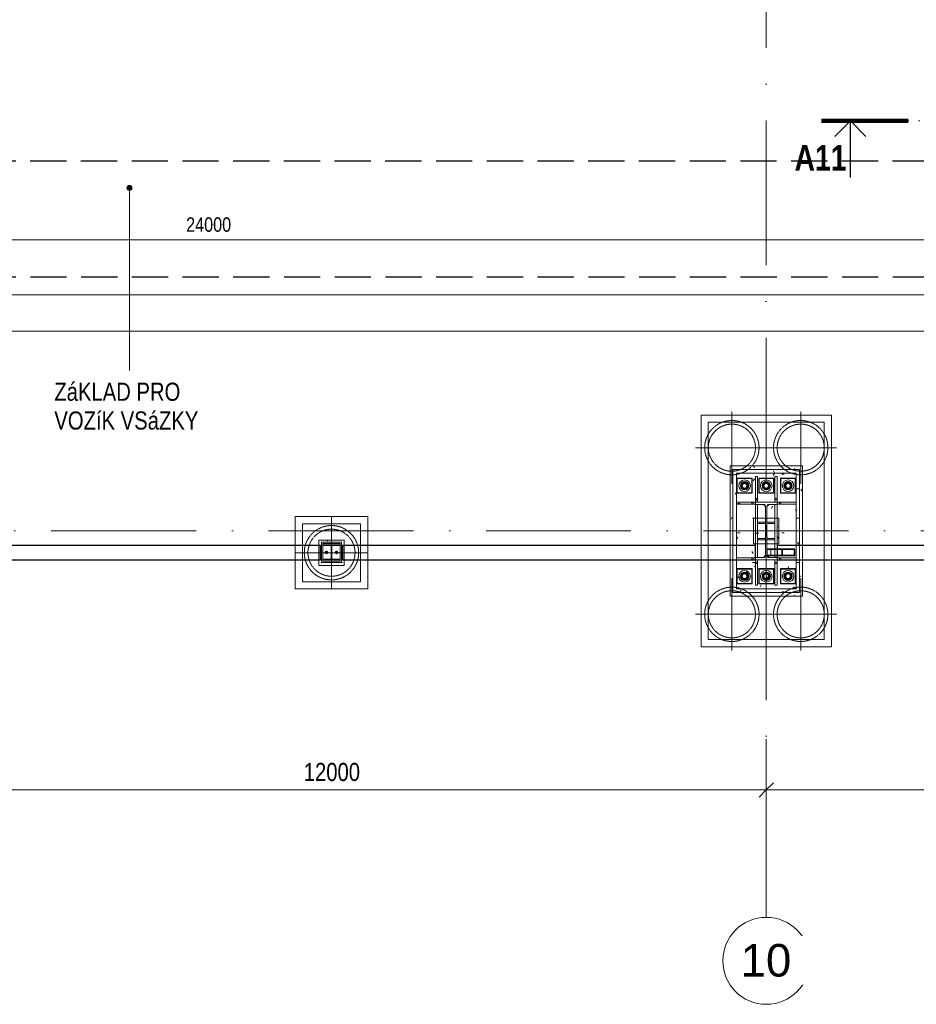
# Model space of a CAD drawing. Header units: millimetres. Extents: x 75701 to 402820, y 135 to 33652.
# Tile 10 of 52: x 115467 to 127840, y 1217 to 14807. Entities that reach past the tile are written whole.
import ezdxf

# ---------------------------------------------------------------- set-up
doc = ezdxf.new("R2010")
doc.units = ezdxf.units.MM
for name, pattern in [('A_CARA_07', [7, 5, -2]), ('A_CARA_15', [7.6, 5, -1.3, 0, -1.3]), ('IMPORT-A_CARA_07', [700, 500, -200]), ('IMPORT-KANVPOVO', [2000, 700, -650, 0, -650]), ('Tečkovaná 1_5mm', [150, 0, -150]), ('Čerchovaná 20mm', [3000, 2000, -500, 0, -500])]:
    doc.linetypes.add(name, pattern=pattern)
for name, color, linetype, lineweight in [('11542_003_OK-HALA_TaO-1_ET_R01_AciS_2025-04-14_sloupy_dwg', 150, 'Continuous', 9), ('_KANAL TRASA 1', 10, 'IMPORT-KANVPOVO', 70), ('CA_KOTY', 3, 'Continuous', 9), ('CA_KOTY-100', 3, 'Continuous', 9), ('CA_NEVHRA', 3, 'A_CARA_07', 9), ('CA_OSY', 5, 'A_CARA_15', 9), ('CA_POHHRA25', 7, 'Continuous', 13), ('CA_REZY', 1, 'Continuous', 25), ('CA_REZYZNACKY', 1, 'Continuous', 9), ('CA_TEXT25', 7, 'Continuous', 9), ('CA_TEXT35', 62, 'Continuous', 9), ('CA_ZAKLADY25', 7, 'Continuous', 13), ('HIDROIDEA_NAHON_ZAKLADY_dwg', 8, 'Continuous', 9), ('Konstrukční přípoje', 7, 'Continuous', 13), ('SS_HALA_TaO-DODAVKA_STAVEBNI', 150, 'Continuous', 9), ('SS_HALA_TaO-PODLITI', 150, 'Continuous', 9), ('SS_HALA_TaO-SLOUP', 150, 'Continuous', 9), ('SS_HALA_TaO-ZTUZENI_SVISLE', 150, 'Continuous', 9)]:
    doc.layers.add(name, color=color, linetype=linetype, lineweight=lineweight)
doc.styles.add('Arial_1', font='arial.ttf', dxfattribs={"height": 450})
doc.styles.add('Arial_2', font='arial.ttf', dxfattribs={"width": 0.8, "height": 200})
doc.styles.add('Arial_3', font='arial.ttf', dxfattribs={"width": 0.8, "height": 250})
doc.styles.add('Arial_B', font='arialbd.ttf', dxfattribs={"width": 0.8, "height": 350})
doc.dimstyles.new('HP_Přímá_-_2_5_mm_Ariel', dxfattribs={"dimscale": 304.8, "dimtxt": 255.06485, "dimasz": 0.656168, "dimexe": 0.328084, "dimexo": 0.0625, "dimgap": 0.164042, "dimtad": 1, "dimdec": 0, "dimzin": 0, "dimdsep": 46, "dimtxsty": 'Arial_3', "dimblk1": 'OBLIQUE', "dimblk2": 'OBLIQUE', "dimsah": 1, "dimcen": 0.09, "dimazin": 0, "dimtfac": 1, "dimtdec": 4, "dimtix": 1, "dimtmove": 0, "dimatfit": 3, "dimfxl": 2.296588, "dimfxlon": 1, "dimtvp": 1, "dimtfill": 1, "dimtolj": 1, "dimtzin": 0, "dimarcsym": 2})
doc.dimstyles.new('HP_Přímá_-_2_mm_Ariel_1-100', dxfattribs={"dimscale": 304.8, "dimtxt": 204.05188, "dimasz": 0.656168, "dimexe": 0.328084, "dimexo": 0.0625, "dimgap": 0.164042, "dimtad": 1, "dimdec": 0, "dimzin": 0, "dimdsep": 46, "dimtxsty": 'Arial_2', "dimblk1": 'OBLIQUE', "dimblk2": 'OBLIQUE', "dimsah": 1, "dimcen": 0.09, "dimazin": 0, "dimtfac": 1, "dimtdec": 4, "dimtix": 1, "dimtmove": 0, "dimatfit": 3, "dimfxl": 0.984252, "dimfxlon": 1, "dimtvp": 1, "dimtolj": 1, "dimtzin": 0, "dimarcsym": 2})
pattern_1 = [(0, (0, 0), (812.8, 203.2), [33.528, -576.072, 33.528, -576.072, -3251.2]), (0, (0, 0), (812.8, 203.2), [-1219.2, 33.528, -1185.672, 33.528, -576.072, -1422.4]), (0, (0, 0), (812.8, 203.2), [-3048, 33.528, -372.872, 33.528, -982.472]), (120, (304.8, 101.6), (-582.37636, 602.30545), [33.528, -576.072, 33.528, -576.072, -3251.2]), (120, (304.8, 101.6), (-582.37636, 602.30545), [-1219.2, 33.528, -1185.672, 33.528, -576.072, -1422.4]), (120, (304.8, 101.6), (-582.37636, 602.30545), [-3048, 33.528, -372.872, 33.528, -982.472]), (240, (406.4, 508), (-230.42364, -805.50545), [33.528, -576.072, 33.528, -576.072, -3251.2]), (240, (406.4, 508), (-230.42364, -805.50545), [-1219.2, 33.528, -1185.672, 33.528, -576.072, -1422.4]), (240, (406.4, 508), (-230.42364, -805.50545), [-3048, 33.528, -372.872, 33.528, -982.472])]

# ---------------------------------------------------------------- blocks, each defined once
blk = doc.blocks.new('pilota 600 mm - D_750_650-2142274-525_600')
at = {"layer": 'CA_NEVHRA'}
for p, q in [((0, 0), (0, 500)), ((0, 0), (-500, 0)), ((0, 0), (0, -250)), ((0, 0), (500, 0)), ((0, -250), (0, -500))]:
    blk.add_line(p, q, dxfattribs=at)
blk = doc.blocks.new('pilota 600 mm - D_750_650-2142275-525_600')
at = {"layer": 'CA_NEVHRA'}
for p, q in [((0, 250), (0, 500)), ((0, 0), (0, 250)), ((0, 0), (-500, 0)), ((0, 0), (500, 0)), ((0, 0), (0, -500))]:
    blk.add_line(p, q, dxfattribs=at)
blk = doc.blocks.new('pilota 600 mm - D_750_650-2142303-525_600')
at = {"layer": 'CA_NEVHRA'}
for p, q in [((0, 175), (0, 500)), ((0, 0), (0, 175)), ((-175, 0), (-500, 0)), ((0, 0), (-175, 0)), ((0, 0), (0, -175)), ((0, 0), (175, 0)), ((175, 0), (500, 0)), ((0, -175), (0, -500))]:
    blk.add_line(p, q, dxfattribs=at)
blk = doc.blocks.new('11542_003_OK-HALA_TaO-1_ET_R01_AciS_2025-04-14_sloupy_dwg-V8-525_600')
at = {"layer": '11542_003_OK-HALA_TaO-1_ET_R01_AciS_2025-04-14_sloupy_dwg'}
for p, q in [((125620, 8150), (125620, 8117)), ((125920, 8150), (125620, 8150)), ((125620, 8117), (125731, 8117)), ((125761, 8087), (125761, 7413)), ((125779, 7413), (125779, 8087)), ((125809, 8117), (125920, 8117)), ((125920, 8117), (125920, 8150)), ((119880, 7560), (119660, 7560)), ((119660, 7560), (119660, 7549)), ((119660, 7549), (119748, 7549)), ((119766, 7531), (119766, 7379)), ((119774, 7379), (119774, 7531)), ((119792, 7549), (119880, 7549)), ((119880, 7549), (119880, 7560)), ((125983, 7495), (125983, 7415)), ((125992, 7415), (125992, 7495)), ((126146, 7505), (126001, 7505)), ((126001, 7500), (126146, 7500)), ((126155, 7495), (126155, 7415)), ((126164, 7415), (126164, 7495)), ((119748, 7361), (119660, 7361)), ((119660, 7361), (119660, 7350)), ((119660, 7350), (119880, 7350)), ((119880, 7361), (119792, 7361)), ((119880, 7350), (119880, 7361)), ((125731, 7383), (125620, 7383)), ((125620, 7383), (125620, 7350)), ((125620, 7350), (125920, 7350)), ((125920, 7383), (125809, 7383)), ((125920, 7350), (125920, 7383)), ((126146, 7410), (126001, 7410)), ((126001, 7405), (126146, 7405))]:
    blk.add_line(p, q, dxfattribs=at)
at = {"layer": '11542_003_OK-HALA_TaO-1_ET_R01_AciS_2025-04-14_sloupy_dwg', "flags": 128}
for points in [[(126001, 7505), (125998, 7505), (125995, 7504), (125992, 7504), (125989, 7503), (125987, 7501), (125985, 7500), (125984, 7498), (125983, 7497), (125983, 7495)], [(125992, 7495), (125992, 7496), (125992, 7497), (125993, 7498), (125994, 7498), (125995, 7499), (125996, 7499), (125998, 7500), (125999, 7500), (126001, 7500)], [(126164, 7495), (126164, 7497), (126163, 7498), (126162, 7500), (126160, 7501), (126158, 7503), (126155, 7504), (126152, 7504), (126149, 7505), (126146, 7505)], [(126146, 7500), (126148, 7500), (126149, 7500), (126151, 7499), (126152, 7499), (126153, 7498), (126154, 7498), (126155, 7497), (126155, 7496), (126155, 7495)], [(125983, 7415), (125983, 7413), (125984, 7412), (125985, 7410), (125987, 7409), (125989, 7407), (125992, 7406), (125995, 7406), (125998, 7405), (126001, 7405)], [(126001, 7410), (125999, 7410), (125998, 7410), (125996, 7411), (125995, 7411), (125994, 7412), (125993, 7413), (125992, 7413), (125992, 7414), (125992, 7415)], [(126155, 7415), (126155, 7414), (126155, 7413), (126154, 7413), (126153, 7412), (126152, 7411), (126151, 7411), (126149, 7410), (126148, 7410), (126146, 7410)], [(126146, 7405), (126149, 7405), (126152, 7406), (126155, 7406), (126158, 7407), (126160, 7409), (126162, 7410), (126163, 7412), (126164, 7413), (126164, 7415)]]:
    blk.add_lwpolyline(points, dxfattribs=at)
at = {"layer": '11542_003_OK-HALA_TaO-1_ET_R01_AciS_2025-04-14_sloupy_dwg'}
for centre, radius, start, end in [((125731, 8087), 30, 0, 90), ((125809, 8087), 30, 90, 180), ((119748, 7531), 18, 0, 90), ((119792, 7531), 18, 90, 180), ((119748, 7379), 18, 270, 0), ((119792, 7379), 18, 180, 270), ((125731, 7413), 30, 270, 0), ((125809, 7413), 30, 180, 270)]:
    blk.add_arc(centre, radius, start, end, dxfattribs=at)
at = {"layer": 'SS_HALA_TaO-DODAVKA_STAVEBNI'}
for p, q in [((125470, 8427), (125425, 8401)), ((125425, 8401), (125470, 8427)), ((125515, 8401), (125470, 8427)), ((125470, 8427), (125515, 8401)), ((125770, 8427), (125725, 8401)), ((125725, 8401), (125770, 8427)), ((125815, 8401), (125770, 8427)), ((125770, 8427), (125815, 8401)), ((126070, 8427), (126025, 8401)), ((126025, 8401), (126070, 8427)), ((126115, 8401), (126070, 8427)), ((126070, 8427), (126115, 8401)), ((125425, 8401), (125425, 8349)), ((125425, 8349), (125425, 8401)), ((125425, 8349), (125470, 8323)), ((125470, 8323), (125425, 8349)), ((125470, 8323), (125515, 8349)), ((125515, 8349), (125470, 8323)), ((125515, 8349), (125515, 8401)), ((125515, 8401), (125515, 8349)), ((125725, 8401), (125725, 8349)), ((125725, 8349), (125725, 8401)), ((125725, 8349), (125770, 8323)), ((125770, 8323), (125725, 8349)), ((125770, 8323), (125815, 8349)), ((125815, 8349), (125770, 8323)), ((125815, 8349), (125815, 8401)), ((125815, 8401), (125815, 8349)), ((126025, 8401), (126025, 8349)), ((126025, 8349), (126025, 8401)), ((126025, 8349), (126070, 8323)), ((126070, 8323), (126025, 8349)), ((126070, 8323), (126115, 8349)), ((126115, 8349), (126070, 8323)), ((126115, 8349), (126115, 8401)), ((126115, 8401), (126115, 8349)), ((125470, 7177), (125425, 7151)), ((125425, 7151), (125470, 7177)), ((125425, 7151), (125425, 7099)), ((125425, 7099), (125425, 7151)), ((125425, 7099), (125470, 7073)), ((125470, 7073), (125425, 7099)), ((125515, 7151), (125470, 7177)), ((125470, 7177), (125515, 7151)), ((125470, 7073), (125515, 7099)), ((125515, 7099), (125470, 7073)), ((125515, 7099), (125515, 7151)), ((125515, 7151), (125515, 7099)), ((125770, 7177), (125725, 7151)), ((125725, 7151), (125770, 7177)), ((125725, 7151), (125725, 7099)), ((125725, 7099), (125725, 7151)), ((125725, 7099), (125770, 7073)), ((125770, 7073), (125725, 7099)), ((125815, 7151), (125770, 7177)), ((125770, 7177), (125815, 7151)), ((125770, 7073), (125815, 7099)), ((125815, 7099), (125770, 7073)), ((125815, 7099), (125815, 7151)), ((125815, 7151), (125815, 7099)), ((126070, 7177), (126025, 7151)), ((126025, 7151), (126070, 7177)), ((126025, 7151), (126025, 7099)), ((126025, 7099), (126025, 7151)), ((126025, 7099), (126070, 7073)), ((126070, 7073), (126025, 7099)), ((126115, 7151), (126070, 7177)), ((126070, 7177), (126115, 7151)), ((126070, 7073), (126115, 7099)), ((126115, 7099), (126070, 7073)), ((126115, 7099), (126115, 7151)), ((126115, 7151), (126115, 7099))]:
    blk.add_line(p, q, dxfattribs=at)
for centre, radius, start, end in [((125470, 8375), 57.5, 0, 180), ((125470, 8375), 57.5, 0, 180), ((125770, 8375), 57.5, 0, 180), ((125770, 8375), 57.5, 0, 180), ((126070, 8375), 57.5, 0, 180), ((126070, 8375), 57.5, 0, 180), ((125470, 8375), 57.5, 180, 0), ((125470, 8375), 57.5, 180, 0), ((125470, 8375), 32, 0, 180), ((125470, 8375), 32, 0, 180), ((125470, 8375), 32, 0, 180), ((125470, 8375), 32, 0, 180), ((125470, 8375), 32, 180, 0), ((125470, 8375), 32, 180, 0), ((125470, 8375), 32, 180, 0), ((125470, 8375), 32, 180, 0), ((125770, 8375), 57.5, 180, 0), ((125770, 8375), 57.5, 180, 0), ((125770, 8375), 32, 0, 180), ((125770, 8375), 32, 0, 180), ((125770, 8375), 32, 0, 180), ((125770, 8375), 32, 0, 180), ((125770, 8375), 32, 180, 0), ((125770, 8375), 32, 180, 0), ((125770, 8375), 32, 180, 0), ((125770, 8375), 32, 180, 0), ((126070, 8375), 57.5, 180, 0), ((126070, 8375), 57.5, 180, 0), ((126070, 8375), 32, 0, 180), ((126070, 8375), 32, 0, 180), ((126070, 8375), 32, 0, 180), ((126070, 8375), 32, 0, 180), ((126070, 8375), 32, 180, 0), ((126070, 8375), 32, 180, 0), ((126070, 8375), 32, 180, 0), ((126070, 8375), 32, 180, 0), ((125470, 7125), 57.5, 0, 180), ((125470, 7125), 57.5, 180, 0), ((125470, 7125), 57.5, 0, 180), ((125470, 7125), 57.5, 180, 0), ((125470, 7125), 32, 0, 180), ((125470, 7125), 32, 0, 180), ((125470, 7125), 32, 0, 180), ((125470, 7125), 32, 0, 180), ((125470, 7125), 32, 180, 0), ((125470, 7125), 32, 180, 0), ((125470, 7125), 32, 180, 0), ((125470, 7125), 32, 180, 0), ((125770, 7125), 57.5, 0, 180), ((125770, 7125), 57.5, 180, 0), ((125770, 7125), 57.5, 0, 180), ((125770, 7125), 57.5, 180, 0), ((125770, 7125), 32, 0, 180), ((125770, 7125), 32, 0, 180), ((125770, 7125), 32, 0, 180), ((125770, 7125), 32, 0, 180), ((125770, 7125), 32, 180, 0), ((125770, 7125), 32, 180, 0), ((125770, 7125), 32, 180, 0), ((125770, 7125), 32, 180, 0), ((126070, 7125), 57.5, 0, 180), ((126070, 7125), 57.5, 180, 0), ((126070, 7125), 57.5, 0, 180), ((126070, 7125), 57.5, 180, 0), ((126070, 7125), 32, 0, 180), ((126070, 7125), 32, 0, 180), ((126070, 7125), 32, 0, 180), ((126070, 7125), 32, 0, 180), ((126070, 7125), 32, 180, 0), ((126070, 7125), 32, 180, 0), ((126070, 7125), 32, 180, 0), ((126070, 7125), 32, 180, 0)]:
    blk.add_arc(centre, radius, start, end, dxfattribs=at)
at = {"layer": 'SS_HALA_TaO-PODLITI'}
for p, q in [((126230, 8600), (125310, 8600)), ((125310, 8600), (126230, 8600)), ((125310, 8600), (125310, 6900)), ((125310, 6900), (125310, 8600)), ((126230, 6900), (126230, 8600)), ((126230, 8600), (126230, 6900)), ((119910, 7595), (119630, 7595)), ((119630, 7595), (119910, 7595)), ((119630, 7595), (119630, 7315)), ((119630, 7315), (119630, 7595)), ((119910, 7315), (119910, 7595)), ((119910, 7595), (119910, 7315)), ((119630, 7315), (119910, 7315)), ((119910, 7315), (119630, 7315)), ((125310, 6900), (126230, 6900)), ((126230, 6900), (125310, 6900))]:
    blk.add_line(p, q, dxfattribs=at)
at = {"layer": 'SS_HALA_TaO-SLOUP'}
for p, q in [((125360, 8550), (126180, 8550)), ((126180, 8550), (125360, 8550)), ((125360, 6950), (125360, 8550)), ((125360, 8550), (125360, 6950)), ((125365, 8480), (125365, 8270)), ((125365, 8270), (125365, 8480)), ((125575, 8480), (125365, 8480)), ((125365, 8480), (125575, 8480)), ((125575, 8270), (125575, 8480)), ((125575, 8480), (125575, 8270)), ((125620, 8500), (125650, 8500)), ((125650, 8500), (125620, 8500)), ((125620, 8500), (125620, 8200)), ((125620, 8180), (125620, 8500)), ((125650, 8200), (125650, 8500)), ((125650, 8500), (125650, 8180)), ((125665, 8480), (125665, 8270)), ((125665, 8270), (125665, 8480)), ((125875, 8480), (125665, 8480)), ((125665, 8480), (125875, 8480)), ((125875, 8270), (125875, 8480)), ((125875, 8480), (125875, 8270)), ((125890, 8500), (125890, 8200)), ((125890, 8180), (125890, 8500)), ((125890, 8500), (125920, 8500)), ((125890, 8500), (125920, 8500)), ((125920, 8200), (125920, 8500)), ((125920, 8500), (125920, 8180)), ((125965, 8480), (125965, 8270)), ((125965, 8270), (125965, 8480)), ((126175, 8480), (125965, 8480)), ((125965, 8480), (126175, 8480)), ((126175, 8270), (126175, 8480)), ((126175, 8480), (126175, 8270)), ((126180, 8550), (126180, 6950)), ((126180, 6950), (126180, 8550)), ((125365, 8270), (125575, 8270)), ((125575, 8270), (125365, 8270)), ((125620, 8200), (125620, 8150)), ((125650, 8200), (125620, 8200)), ((125650, 8180), (125620, 8180)), ((125620, 8150), (125620, 8180)), ((125650, 8150), (125650, 8200)), ((125650, 8180), (125650, 8150)), ((125665, 8270), (125875, 8270)), ((125875, 8270), (125665, 8270)), ((125920, 8200), (125890, 8200)), ((125890, 8200), (125890, 8150)), ((125890, 8150), (125890, 8180)), ((125890, 8180), (125920, 8180)), ((125920, 8150), (125920, 8200)), ((125920, 8180), (125920, 8150)), ((125965, 8270), (126175, 8270)), ((126175, 8270), (125965, 8270)), ((125570, 8150), (125360, 8150)), ((125360, 8150), (125590, 8150)), ((125360, 8120), (125360, 8150)), ((125360, 8120), (125360, 8150)), ((125360, 8120), (125570, 8120)), ((125590, 8120), (125360, 8120)), ((125620, 8150), (125570, 8150)), ((125570, 8150), (125570, 8120)), ((125570, 8120), (125620, 8120)), ((125590, 8150), (125620, 8150)), ((125590, 8120), (125590, 8150)), ((125620, 8120), (125590, 8120)), ((125620, 8150), (125620, 8117)), ((125920, 8150), (125620, 8150)), ((125650, 8150), (125620, 8150)), ((125650, 8150), (125620, 8150)), ((125620, 8120), (125620, 8150)), ((125620, 8120), (125620, 8150)), ((125731, 8117), (125620, 8117)), ((125650, 8117), (125620, 8117)), ((125620, 8117), (125620, 7383)), ((125650, 8117), (125620, 8117)), ((125620, 7383), (125620, 8117)), ((125621, 8116), (125731, 8116)), ((125731, 8116), (125621, 8116)), ((125621, 7384), (125621, 8116)), ((125621, 8116), (125621, 7384)), ((125650, 7383), (125650, 8117)), ((125650, 8117), (125650, 7383)), ((125731, 8116), (125761, 8086)), ((125761, 8086), (125731, 8116)), ((125761, 7413), (125761, 8087)), ((125761, 8086), (125761, 7414)), ((125761, 7414), (125761, 8086)), ((125779, 8086), (125809, 8116)), ((125809, 8116), (125779, 8086)), ((125779, 8087), (125779, 7413)), ((125779, 7414), (125779, 8086)), ((125779, 8086), (125779, 7414)), ((125920, 8117), (125809, 8117)), ((125809, 8116), (125919, 8116)), ((125919, 8116), (125809, 8116)), ((125890, 8150), (125920, 8150)), ((125890, 8150), (125920, 8150)), ((125890, 8117), (125890, 7383)), ((125920, 8117), (125890, 8117)), ((125920, 8117), (125890, 8117)), ((125890, 7383), (125890, 8117)), ((125919, 8116), (125919, 7384)), ((125919, 7384), (125919, 8116)), ((125920, 8150), (125920, 8117)), ((125920, 8150), (125950, 8150)), ((125920, 8120), (125920, 8150)), ((125920, 8120), (125920, 8150)), ((125970, 8150), (125920, 8150)), ((125950, 8120), (125920, 8120)), ((125920, 8120), (125970, 8120)), ((125920, 7383), (125920, 8117)), ((125920, 8117), (125920, 7383)), ((125950, 8150), (126180, 8150)), ((125950, 8120), (125950, 8150)), ((126180, 8120), (125950, 8120)), ((126180, 8150), (125970, 8150)), ((125970, 8120), (125970, 8150)), ((125970, 8120), (126180, 8120)), ((126180, 8150), (126180, 8120)), ((126180, 8120), (126180, 8150)), ((125650, 7853), (125650, 7870)), ((125650, 7870), (125650, 7853)), ((125650, 7870), (125890, 7870)), ((125890, 7870), (125650, 7870)), ((125744, 7853), (125650, 7853)), ((125650, 7853), (125744, 7853)), ((125765, 7668), (125765, 7832)), ((125765, 7832), (125765, 7668)), ((125775, 7832), (125775, 7668)), ((125775, 7668), (125775, 7832)), ((125890, 7853), (125796, 7853)), ((125796, 7853), (125890, 7853)), ((125890, 7870), (125890, 7853)), ((125890, 7853), (125890, 7870)), ((125650, 7647), (125744, 7647)), ((125744, 7647), (125650, 7647)), ((125650, 7630), (125650, 7647)), ((125650, 7647), (125650, 7630)), ((125890, 7630), (125650, 7630)), ((125650, 7630), (125890, 7630)), ((125796, 7647), (125890, 7647)), ((125890, 7647), (125796, 7647)), ((125890, 7647), (125890, 7630)), ((125890, 7630), (125890, 7647)), ((119650, 7575), (119890, 7575)), ((119890, 7575), (119650, 7575)), ((119650, 7335), (119650, 7575)), ((119650, 7575), (119650, 7335)), ((119660, 7549), (119660, 7560)), ((119660, 7560), (119880, 7560)), ((119748, 7549), (119660, 7549)), ((119766, 7379), (119766, 7531)), ((119774, 7531), (119774, 7379)), ((119880, 7549), (119792, 7549)), ((119880, 7560), (119880, 7549)), ((119890, 7575), (119890, 7335)), ((119890, 7335), (119890, 7575)), ((119660, 7350), (119660, 7361)), ((119660, 7361), (119748, 7361)), ((119880, 7350), (119660, 7350)), ((119700, 7472), (119685, 7464)), ((119685, 7464), (119700, 7472)), ((119685, 7464), (119685, 7446)), ((119685, 7446), (119685, 7464)), ((119685, 7446), (119700, 7438)), ((119700, 7438), (119685, 7446)), ((119715, 7464), (119700, 7472)), ((119700, 7472), (119715, 7464)), ((119700, 7438), (119715, 7446)), ((119715, 7446), (119700, 7438)), ((119715, 7446), (119715, 7464)), ((119715, 7464), (119715, 7446)), ((119792, 7361), (119880, 7361)), ((119840, 7472), (119825, 7464)), ((119825, 7464), (119840, 7472)), ((119825, 7464), (119825, 7446)), ((119825, 7446), (119825, 7464)), ((119825, 7446), (119840, 7438)), ((119840, 7438), (119825, 7446)), ((119855, 7464), (119840, 7472)), ((119840, 7472), (119855, 7464)), ((119840, 7438), (119855, 7446)), ((119855, 7446), (119840, 7438)), ((119855, 7446), (119855, 7464)), ((119855, 7464), (119855, 7446)), ((119880, 7361), (119880, 7350)), ((125360, 7350), (125360, 7380)), ((125360, 7380), (125360, 7350)), ((125570, 7380), (125360, 7380)), ((125360, 7380), (125590, 7380)), ((125360, 7350), (125570, 7350)), ((125590, 7350), (125360, 7350)), ((125620, 7380), (125570, 7380)), ((125570, 7380), (125570, 7350)), ((125570, 7350), (125620, 7350)), ((125590, 7380), (125590, 7350)), ((125590, 7380), (125620, 7380)), ((125620, 7350), (125590, 7350)), ((125620, 7350), (125620, 7383)), ((125620, 7383), (125731, 7383)), ((125620, 7383), (125650, 7383)), ((125650, 7383), (125620, 7383)), ((125620, 7380), (125620, 7350)), ((125620, 7380), (125620, 7350)), ((125920, 7350), (125620, 7350)), ((125620, 7350), (125620, 7300)), ((125650, 7350), (125620, 7350)), ((125650, 7350), (125620, 7350)), ((125620, 7320), (125620, 7350)), ((125731, 7384), (125621, 7384)), ((125621, 7384), (125731, 7384)), ((125650, 7300), (125650, 7350)), ((125650, 7350), (125650, 7320)), ((125761, 7414), (125731, 7384)), ((125731, 7384), (125761, 7414)), ((125809, 7384), (125779, 7414)), ((125779, 7414), (125809, 7384)), ((125919, 7384), (125809, 7384)), ((125809, 7384), (125919, 7384)), ((125809, 7383), (125920, 7383)), ((125890, 7383), (125920, 7383)), ((125920, 7383), (125890, 7383)), ((125890, 7320), (125890, 7350)), ((125890, 7350), (125920, 7350)), ((125890, 7350), (125920, 7350)), ((125890, 7350), (125890, 7300)), ((125920, 7383), (125920, 7350)), ((125970, 7380), (125920, 7380)), ((125920, 7380), (125920, 7350)), ((125920, 7380), (125920, 7350)), ((125920, 7380), (125950, 7380)), ((125920, 7350), (125920, 7320)), ((125920, 7300), (125920, 7350)), ((125920, 7350), (125970, 7350)), ((125950, 7350), (125920, 7350)), ((125950, 7380), (125950, 7350)), ((125950, 7380), (126180, 7380)), ((126180, 7350), (125950, 7350)), ((125970, 7350), (125970, 7380)), ((126180, 7380), (125970, 7380)), ((125970, 7350), (126180, 7350)), ((126180, 7380), (126180, 7350)), ((126180, 7380), (126180, 7350)), ((119890, 7335), (119650, 7335)), ((119650, 7335), (119890, 7335)), ((125365, 7230), (125365, 7020)), ((125365, 7020), (125365, 7230)), ((125575, 7230), (125365, 7230)), ((125365, 7230), (125575, 7230)), ((125575, 7020), (125575, 7230)), ((125575, 7230), (125575, 7020)), ((125650, 7320), (125620, 7320)), ((125620, 7000), (125620, 7320)), ((125620, 7300), (125650, 7300)), ((125620, 7300), (125620, 7000)), ((125650, 7320), (125650, 7000)), ((125650, 7000), (125650, 7300)), ((125665, 7230), (125665, 7020)), ((125665, 7020), (125665, 7230)), ((125875, 7230), (125665, 7230)), ((125665, 7230), (125875, 7230)), ((125875, 7020), (125875, 7230)), ((125875, 7230), (125875, 7020)), ((125890, 7000), (125890, 7320)), ((125890, 7320), (125920, 7320)), ((125890, 7300), (125890, 7000)), ((125890, 7300), (125920, 7300)), ((125920, 7320), (125920, 7000)), ((125920, 7000), (125920, 7300)), ((125965, 7230), (125965, 7020)), ((125965, 7020), (125965, 7230)), ((126175, 7230), (125965, 7230)), ((125965, 7230), (126175, 7230)), ((126175, 7020), (126175, 7230)), ((126175, 7230), (126175, 7020)), ((126180, 6950), (125360, 6950)), ((125360, 6950), (126180, 6950)), ((125365, 7020), (125575, 7020)), ((125575, 7020), (125365, 7020)), ((125650, 7000), (125620, 7000)), ((125650, 7000), (125620, 7000)), ((125665, 7020), (125875, 7020)), ((125875, 7020), (125665, 7020)), ((125920, 7000), (125890, 7000)), ((125890, 7000), (125920, 7000)), ((125965, 7020), (126175, 7020)), ((126175, 7020), (125965, 7020))]:
    blk.add_line(p, q, dxfattribs=at)
for centre, radius, start, end in [((125470, 8375), 45, 0, 180), ((125470, 8375), 45, 0, 180), ((125470, 8375), 45, 180, 0), ((125470, 8375), 45, 180, 0), ((125470, 8375), 35, 0, 180), ((125470, 8375), 35, 0, 180), ((125470, 8375), 35, 180, 0), ((125470, 8375), 35, 180, 0), ((125770, 8375), 45, 0, 180), ((125770, 8375), 45, 0, 180), ((125770, 8375), 45, 180, 0), ((125770, 8375), 45, 180, 0), ((125770, 8375), 35, 0, 180), ((125770, 8375), 35, 0, 180), ((125770, 8375), 35, 180, 0), ((125770, 8375), 35, 180, 0), ((126070, 8375), 45, 0, 180), ((126070, 8375), 45, 0, 180), ((126070, 8375), 45, 180, 0), ((126070, 8375), 45, 180, 0), ((126070, 8375), 35, 0, 180), ((126070, 8375), 35, 0, 180), ((126070, 8375), 35, 180, 0), ((126070, 8375), 35, 180, 0), ((125731, 8087), 30, 0, 90), ((125809, 8087), 30, 90, 180), ((125744, 7832), 21, 0, 90), ((125744, 7832), 21, 0, 90), ((125796, 7832), 21, 90, 180), ((125796, 7832), 21, 90, 180), ((125744, 7668), 21, 270, 0), ((125744, 7668), 21, 270, 0), ((125796, 7668), 21, 180, 270), ((125796, 7668), 21, 180, 270), ((119748, 7531), 18, 0, 90), ((119792, 7531), 18, 90, 180), ((119700, 7455), 18.5, 0, 180), ((119700, 7455), 18.5, 180, 0), ((119700, 7455), 18.5, 0, 180), ((119700, 7455), 18.5, 180, 0), ((119700, 7455), 11, 0, 180), ((119700, 7455), 11, 0, 180), ((119700, 7455), 11, 180, 0), ((119700, 7455), 11, 180, 0), ((119700, 7455), 10, 0, 180), ((119700, 7455), 10, 0, 180), ((119700, 7455), 10, 0, 180), ((119700, 7455), 10, 0, 180), ((119700, 7455), 10, 180, 0), ((119700, 7455), 10, 180, 0), ((119700, 7455), 10, 180, 0), ((119700, 7455), 10, 180, 0), ((119748, 7379), 18, 270, 0), ((119792, 7379), 18, 180, 270), ((119840, 7455), 18.5, 0, 180), ((119840, 7455), 18.5, 180, 0), ((119840, 7455), 18.5, 0, 180), ((119840, 7455), 18.5, 180, 0), ((119840, 7455), 11, 0, 180), ((119840, 7455), 11, 0, 180), ((119840, 7455), 11, 180, 0), ((119840, 7455), 11, 180, 0), ((119840, 7455), 10, 0, 180), ((119840, 7455), 10, 0, 180), ((119840, 7455), 10, 0, 180), ((119840, 7455), 10, 0, 180), ((119840, 7455), 10, 180, 0), ((119840, 7455), 10, 180, 0), ((119840, 7455), 10, 180, 0), ((119840, 7455), 10, 180, 0), ((125731, 7413), 30, 270, 0), ((125809, 7413), 30, 180, 270), ((125470, 7125), 45, 0, 180), ((125470, 7125), 45, 0, 180), ((125470, 7125), 45, 180, 0), ((125470, 7125), 45, 180, 0), ((125470, 7125), 35, 0, 180), ((125470, 7125), 35, 0, 180), ((125470, 7125), 35, 180, 0), ((125470, 7125), 35, 180, 0), ((125770, 7125), 45, 0, 180), ((125770, 7125), 45, 0, 180), ((125770, 7125), 45, 180, 0), ((125770, 7125), 45, 180, 0), ((125770, 7125), 35, 0, 180), ((125770, 7125), 35, 0, 180), ((125770, 7125), 35, 180, 0), ((125770, 7125), 35, 180, 0), ((126070, 7125), 45, 0, 180), ((126070, 7125), 45, 0, 180), ((126070, 7125), 45, 180, 0), ((126070, 7125), 45, 180, 0), ((126070, 7125), 35, 0, 180), ((126070, 7125), 35, 0, 180), ((126070, 7125), 35, 180, 0), ((126070, 7125), 35, 180, 0)]:
    blk.add_arc(centre, radius, start, end, dxfattribs=at)
at = {"layer": 'SS_HALA_TaO-ZTUZENI_SVISLE'}
for p, q in [((125779, 7495), (125779, 7415)), ((125983, 7495), (125779, 7495)), ((125992, 7495), (125782, 7495)), ((125782, 7415), (125782, 7495)), ((126001, 7505), (125784, 7505)), ((125828, 7505), (125784, 7505)), ((126001, 7505), (125784, 7505)), ((125784, 7500), (125828, 7500)), ((126001, 7500), (125784, 7500)), ((125828, 7505), (126146, 7505)), ((126146, 7500), (125828, 7500)), ((126146, 7500), (125828, 7500)), ((125831, 7495), (125831, 7415)), ((126155, 7495), (125831, 7495)), ((126164, 7495), (125834, 7495)), ((125834, 7415), (125834, 7495)), ((125983, 7415), (125779, 7415)), ((125992, 7415), (125782, 7415)), ((125828, 7410), (125784, 7410)), ((125784, 7410), (126001, 7410)), ((125784, 7405), (126001, 7405)), ((125784, 7405), (125828, 7405)), ((126001, 7405), (125784, 7405)), ((125828, 7410), (126146, 7410)), ((126146, 7410), (125828, 7410)), ((126146, 7405), (125828, 7405)), ((126155, 7415), (125831, 7415)), ((126164, 7415), (125834, 7415))]:
    blk.add_line(p, q, dxfattribs=at)
for centre, major_axis, start_param, end_param in [((125784, 7495), (0, 10), 0, 1.570796), ((125784, 7495), (0, 5), 0, 1.570796), ((125828, 7495), (0, 10), 4.712389, 6.283185), ((125828, 7495), (0, 5), 4.712389, 6.283185), ((125784, 7415), (0, 10), 1.570796, 3.141593), ((125784, 7415), (0, 5), 1.570796, 3.141593), ((125828, 7415), (0, 5), 3.141593, 4.712389), ((125828, 7415), (0, 10), 3.141593, 4.712389)]:
    blk.add_ellipse(centre, major_axis=major_axis, ratio=0.550163, start_param=start_param, end_param=end_param, dxfattribs=at)
blk = doc.blocks.new('M_Šroub HPM-E - 64_E-1759689-525_600')
at = {"layer": 'Konstrukční přípoje'}
for p, q in [((100, 100), (-100, 100)), ((-100, 100), (-100, -100)), ((-100, -100), (-100, 100)), ((-100, 100), (100, 100)), ((0, 58), (-50, 29)), ((0, 58), (-50, 29)), ((-50, 29), (0, 58)), ((0, 58), (-50, 29)), ((-50, 29), (-50, -29)), ((-50, 29), (-50, -29)), ((-50, -29), (-50, 29)), ((-50, 29), (-50, -29)), ((50, 29), (0, 58)), ((50, 29), (0, 58)), ((0, 58), (50, 29)), ((50, 29), (0, 58)), ((50, -29), (50, 29)), ((50, -29), (50, 29)), ((50, 29), (50, -29)), ((50, -29), (50, 29)), ((100, -100), (100, 100)), ((100, 100), (100, -100)), ((-100, -100), (100, -100)), ((100, -100), (-100, -100)), ((-50, -29), (0, -58)), ((-50, -29), (0, -58)), ((0, -58), (-50, -29)), ((-50, -29), (0, -58)), ((0, -58), (50, -29)), ((0, -58), (50, -29)), ((50, -29), (0, -58)), ((0, -58), (50, -29))]:
    blk.add_line(p, q, dxfattribs=at)
for radius, start, end in [(80, 360, 180), (80, 0, 180), (80, 360, 180), (80, 0, 180), (32, 0, 180), (32, 360, 180), (32, 0, 180), (32, 0, 180), (32, 0, 180), (32, 0, 180), (32, 0, 180), (32, 0, 180), (80, 180, 360), (80, 180, 360), (80, 180, 360), (80, 180, 360), (32, 180, 360), (32, 180, 360), (32, 180, 360), (32, 180, 360), (32, 180, 360), (32, 180, 360), (32, 180, 360), (32, 180, 360)]:
    blk.add_arc((0, 0), radius, start, end, dxfattribs=at)
blk = doc.blocks.new('M_Šroub HPM-E - 64_E-1759690-525_600')
at = {"layer": 'Konstrukční přípoje'}
for p, q in [((100, 100), (-100, 100)), ((-100, 100), (-100, -100)), ((-100, -100), (-100, 100)), ((-100, 100), (100, 100)), ((0, 58), (-50, 29)), ((0, 58), (-50, 29)), ((-50, 29), (0, 58)), ((0, 58), (-50, 29)), ((-50, 29), (-50, -29)), ((-50, 29), (-50, -29)), ((-50, -29), (-50, 29)), ((-50, 29), (-50, -29)), ((50, 29), (0, 58)), ((50, 29), (0, 58)), ((0, 58), (50, 29)), ((50, 29), (0, 58)), ((50, -29), (50, 29)), ((50, -29), (50, 29)), ((50, 29), (50, -29)), ((50, -29), (50, 29)), ((100, -100), (100, 100)), ((100, 100), (100, -100)), ((-100, -100), (100, -100)), ((100, -100), (-100, -100)), ((-50, -29), (0, -58)), ((-50, -29), (0, -58)), ((0, -58), (-50, -29)), ((-50, -29), (0, -58)), ((0, -58), (50, -29)), ((0, -58), (50, -29)), ((50, -29), (0, -58)), ((0, -58), (50, -29))]:
    blk.add_line(p, q, dxfattribs=at)
for radius, start, end in [(80, 0, 180), (80, 0, 180), (80, 0, 180), (80, 0, 180), (80, 180, 360), (80, 180, 0), (80, 180, 360), (80, 180, 0), (32, 0, 180), (32, 0, 180), (32, 0, 180), (32, 0, 180), (32, 0, 180), (32, 0, 180), (32, 0, 180), (32, 0, 180), (32, 180, 360), (32, 180, 360), (32, 180, 360), (32, 180, 360), (32, 180, 360), (32, 180, 0), (32, 180, 360), (32, 180, 360)]:
    blk.add_arc((0, 0), radius, start, end, dxfattribs=at)
blk = doc.blocks.new('HIDROIDEA_NAHON_ZAKLADY_dwg-V12-525_600')
at = {"layer": '_KANAL TRASA 1', "color": 250, "linetype": 'IMPORT-A_CARA_07', "lineweight": 25}
for p, q in [((108987, 5002), (137945, 5002)), ((108989, 3402), (137947, 3402))]:
    blk.add_line(p, q, dxfattribs=at)
blk = doc.blocks.new('Osnova - Bublina osnovy 12mm-4850-525_600')
at = {"layer": 'CA_TEXT35'}
blk.add_circle((0, 0), 6, dxfattribs=at)
blk = doc.blocks.new('Řez - HP_rez-422275-525_600')
at = {"layer": 'CA_REZYZNACKY', "lineweight": 100}
blk.add_line((-12, 0), (0, 0), dxfattribs=at)
at = {"layer": 'CA_REZYZNACKY', "lineweight": 25}
for p, q in [((-8, 0), (-10.15, -2.15)), ((-8, -7.82), (-8, 0)), ((-8, 0), (-5.85, -2.15))]:
    blk.add_line(p, q, dxfattribs=at)
blk = doc.blocks.new('DIMBLOCK9-525_600')
at = {"layer": 'CA_KOTY-100'}
for p, q in [((106070, 11770), (106070, 12070)), ((130070, 11770), (130070, 12070)), ((106070, 11770), (106170, 11870)), ((130070, 11770), (130170, 11870)), ((106070, 11770), (105970, 11670)), ((106070, 11770), (130070, 11770)), ((106070, 11770), (106070, 11670)), ((130070, 11770), (129970, 11670)), ((130070, 11770), (130070, 11670))]:
    blk.add_line(p, q, dxfattribs=at)
at = {"layer": 'CA_KOTY-100', "color": 0, "insert": (117764, 12079), "char_height": 200, "width": 734.59, "attachment_point": 1, "line_spacing_factor": 0.941778, "style": 'Arial_2'}
blk.add_mtext('24000', dxfattribs=at)
blk = doc.blocks.new('_Oblique')
at = {"color": 0, "linetype": 'ByBlock', "lineweight": -2}
blk.add_line((-0.5, -0.5), (0.5, 0.5), dxfattribs=at)
blk = doc.blocks.new('DIMBLOCK14-525_600')
at = {"layer": 'CA_KOTY-100'}
for p, q in [((113770, 4175), (113770, 4875)), ((125770, 4175), (125770, 4875)), ((113770, 4175), (113870, 4275)), ((125770, 4175), (125870, 4275)), ((113770, 4175), (113670, 4075)), ((113770, 4175), (125770, 4175)), ((113770, 4175), (113770, 4075)), ((125770, 4175), (125670, 4075)), ((125770, 4175), (125770, 4075))]:
    blk.add_line(p, q, dxfattribs=at)
at = {"layer": 'CA_KOTY-100', "color": 0, "insert": (119387, 4549), "char_height": 250, "width": 918.23, "attachment_point": 1, "line_spacing_factor": 0.941778, "style": 'Arial_3', "bg_fill": 3, "box_fill_scale": 1.25, "bg_fill_color": 256, "bg_fill_true_color": 13158600, "bg_fill_transparency": 0}
blk.add_mtext('12000', dxfattribs=at)
blk = doc.blocks.new('DIMBLOCK15-525_600')
at = {"layer": 'CA_KOTY-100'}
for p, q in [((125770, 4175), (125770, 4875)), ((137770, 4175), (137770, 4875)), ((125770, 4175), (125870, 4275)), ((137770, 4175), (137870, 4275)), ((125770, 4175), (125670, 4075)), ((125770, 4175), (137770, 4175)), ((125770, 4175), (125770, 4075)), ((137770, 4175), (137670, 4075)), ((137770, 4175), (137770, 4075))]:
    blk.add_line(p, q, dxfattribs=at)
at = {"layer": 'CA_KOTY-100', "color": 0, "insert": (131387, 4549), "char_height": 250, "width": 918.23, "attachment_point": 1, "line_spacing_factor": 0.941778, "style": 'Arial_3', "bg_fill": 3, "box_fill_scale": 1.25, "bg_fill_color": 256, "bg_fill_true_color": 13158600, "bg_fill_transparency": 0}
blk.add_mtext('12000', dxfattribs=at)

msp = doc.modelspace()

# ---------------------------------------------------------------- hatches: boundary and pattern name
at = {"layer": 'CA_TEXT25'}
h = msp.add_hatch(color=256, dxfattribs=at)
edge = h.paths.add_edge_path()
edge.add_arc((116981.4, 12484.4), 35, 0, 360)
at = {"layer": 'CA_ZAKLADY25', "lineweight": 9}
h = msp.add_hatch(dxfattribs=at)
h.set_pattern_fill('FP_1', color=256, style=0, pattern_type=2)
h.set_pattern_definition(pattern_1)
h.paths.add_polyline_path([(126270, 6849.9), (126270, 8649.9), (125270, 8649.9), (125270, 6849.9)])
h = msp.add_hatch(dxfattribs=at)
h.set_pattern_fill('FP_1', color=256, style=0, pattern_type=2)
h.set_pattern_definition(pattern_1)
h.paths.add_polyline_path([(119945, 7274.9), (119945, 7624.9), (119595, 7624.9), (119595, 7274.9)])

# ---------------------------------------------------------------- linework, layer by layer
at = {"layer": 'CA_NEVHRA'}
for p, q in [((124870, 6149.9), (124870, 9349.9)), ((124870, 9349.9), (126670, 9349.9)), ((126670, 9349.9), (124870, 9349.9)), ((124870, 9349.9), (124870, 6149.9)), ((126570, 9249.9), (124970, 9249.9)), ((124970, 9249.9), (124970, 6249.9)), ((124970, 6249.9), (124970, 9249.9)), ((124970, 9249.9), (126570, 9249.9)), ((126570, 6249.9), (126570, 9249.9)), ((126570, 9249.9), (126570, 6249.9)), ((126670, 9349.9), (126670, 6149.9)), ((126670, 6149.9), (126670, 9349.9)), ((119270, 6949.9), (119270, 7949.9)), ((119270, 7949.9), (120270, 7949.9)), ((120270, 7949.9), (119270, 7949.9)), ((119270, 7949.9), (119270, 6949.9)), ((120270, 7949.9), (120270, 6949.9)), ((120270, 6949.9), (120270, 7949.9)), ((125595, 7924.9), (125945, 7924.9)), ((125595, 7574.9), (125595, 7924.9)), ((125945, 7924.9), (125595, 7924.9)), ((125595, 7924.9), (125595, 7574.9)), ((125945, 7924.9), (125945, 7574.9)), ((125945, 7574.9), (125945, 7924.9)), ((120170, 7849.9), (119370, 7849.9)), ((119370, 7849.9), (119370, 7049.9)), ((119370, 7049.9), (119370, 7849.9)), ((119370, 7849.9), (120170, 7849.9)), ((120170, 7049.9), (120170, 7849.9)), ((120170, 7849.9), (120170, 7049.9)), ((125945, 7574.9), (125595, 7574.9)), ((125595, 7574.9), (125945, 7574.9)), ((120270, 6949.9), (119270, 6949.9)), ((119270, 6949.9), (120270, 6949.9)), ((119370, 7049.9), (120170, 7049.9)), ((120170, 7049.9), (119370, 7049.9)), ((126670, 6149.9), (124870, 6149.9)), ((124870, 6149.9), (126670, 6149.9)), ((124970, 6249.9), (126570, 6249.9)), ((126570, 6249.9), (124970, 6249.9))]:
    msp.add_line(p, q, dxfattribs=at)
for centre, radius, start, end in [((125295, 8899.9), 375, 0, 180), ((125295, 8899.9), 375, 0, 180), ((126245, 8899.9), 375, 0, 180), ((126245, 8899.9), 375, 0, 180), ((125295, 8899.9), 325, 90, 270), ((125295, 8899.9), 325, 90, 270), ((125295, 8899.9), 325, 270, 90), ((125295, 8899.9), 325, 270, 90), ((126245, 8899.9), 325, 90, 270), ((126245, 8899.9), 325, 90, 270), ((126245, 8899.9), 325, 270, 90), ((126245, 8899.9), 325, 270, 90), ((125295, 8899.9), 375, 180, 360), ((125295, 8899.9), 375, 180, 360), ((126245, 8899.9), 375, 180, 0), ((126245, 8899.9), 375, 180, 0), ((119770, 7449.9), 375, 0, 180), ((119770, 7449.9), 375, 0, 180), ((119770, 7449.9), 325, 90, 270), ((119770, 7449.9), 325, 90, 270), ((119770, 7449.9), 325, 270, 90), ((119770, 7449.9), 325, 270, 90), ((119770, 7449.9), 375, 180, 0), ((119770, 7449.9), 375, 180, 0), ((125295, 6599.9), 375, 0, 180), ((125295, 6599.9), 375, 0, 180), ((126245, 6599.9), 375, 0, 180), ((126245, 6599.9), 375, 0, 180), ((125295, 6599.9), 325, 90, 270), ((125295, 6599.9), 325, 90, 270), ((125295, 6599.9), 325, 270, 90), ((125295, 6599.9), 325, 270, 90), ((126245, 6599.9), 325, 90, 270), ((126245, 6599.9), 325, 90, 270), ((126245, 6599.9), 325, 270, 90), ((126245, 6599.9), 325, 270, 90), ((125295, 6599.9), 375, 180, 0), ((125295, 6599.9), 375, 180, 360), ((126245, 6599.9), 375, 180, 0), ((126245, 6599.9), 375, 180, 0)]:
    msp.add_arc(centre, radius, start, end, dxfattribs=at)
at = {"layer": 'CA_OSY', "linetype": 'Čerchovaná 20mm'}
for p, q in [((125770, 2417), (125770, 30314.3)), ((76900.7, 7749.9), (177683.3, 7749.9))]:
    msp.add_line(p, q, dxfattribs=at)
at = {"layer": 'CA_OSY'}
msp.add_line((156552.8, 11009.9), (106570, 11009.9), dxfattribs=at)
at = {"layer": 'CA_POHHRA25'}
for p, q in [((114270, 7549.9), (119595, 7549.9)), ((119595, 7549.9), (119595, 7349.9)), ((119620, 7549.9), (119595, 7549.9)), ((119595, 7549.9), (119595, 7349.9)), ((119620, 7349.9), (119620, 7549.9)), ((119945, 7549.9), (119920, 7549.9)), ((119920, 7549.9), (119920, 7349.9)), ((119945, 7549.9), (125270, 7549.9)), ((119945, 7549.9), (119945, 7349.9)), ((119945, 7349.9), (119945, 7549.9)), ((125270, 7349.9), (125270, 7549.9)), ((125620, 7549.9), (125270, 7549.9)), ((125270, 7549.9), (125270, 7349.9)), ((125620, 7349.9), (125620, 7549.9)), ((126270, 7549.9), (125920, 7549.9)), ((125920, 7549.9), (125920, 7349.9)), ((126270, 7549.9), (131595, 7549.9)), ((126270, 7549.9), (126270, 7349.9)), ((126270, 7349.9), (126270, 7549.9)), ((114270, 7349.9), (119595, 7349.9)), ((119595, 7349.9), (119620, 7349.9)), ((119920, 7349.9), (119945, 7349.9)), ((119945, 7349.9), (125270, 7349.9)), ((125270, 7349.9), (125620, 7349.9)), ((125920, 7349.9), (126270, 7349.9)), ((126270, 7349.9), (131595, 7349.9))]:
    msp.add_line(p, q, dxfattribs=at)
at = {"layer": 'CA_REZY'}
for p, q in [((119620, 7549.9), (113920, 7549.9)), ((119620, 7349.9), (119620, 7549.9)), ((125620, 7549.9), (119920, 7549.9)), ((119920, 7549.9), (119920, 7349.9)), ((125620, 7349.9), (125620, 7549.9)), ((131620, 7549.9), (125920, 7549.9)), ((125920, 7549.9), (125920, 7349.9)), ((113920, 7349.9), (119620, 7349.9)), ((119920, 7349.9), (125620, 7349.9)), ((125920, 7349.9), (131620, 7349.9))]:
    msp.add_line(p, q, dxfattribs=at)
at = {"layer": 'CA_REZYZNACKY', "linetype": 'Tečkovaná 1_5mm'}
msp.add_line((127729.7, 13409.9), (132486.6, 13409.9), dxfattribs=at)
at = {"layer": 'CA_TEXT25', "color": 50}
msp.add_line((116981.4, 12484.4), (116981.4, 9964.2), dxfattribs=at)
msp.add_circle((116981.4, 12484.4), 35, dxfattribs=at)
at = {"layer": 'CA_ZAKLADY25'}
for p, q in [((130070, 10509.9), (106070, 10509.9)), ((125270, 8649.9), (126270, 8649.9)), ((125270, 6849.9), (125270, 8649.9)), ((126270, 8649.9), (126270, 6849.9)), ((119595, 7624.9), (119945, 7624.9)), ((119595, 7274.9), (119595, 7624.9)), ((119945, 7624.9), (119945, 7274.9)), ((119945, 7274.9), (119595, 7274.9)), ((126270, 6849.9), (125270, 6849.9))]:
    msp.add_line(p, q, dxfattribs=at)

# ---------------------------------------------------------------- block references
at = {"layer": '11542_003_OK-HALA_TaO-1_ET_R01_AciS_2025-04-14_sloupy_dwg'}
msp.add_blockref('11542_003_OK-HALA_TaO-1_ET_R01_AciS_2025-04-14_sloupy_dwg-V8-525_600', (0, 0), dxfattribs=at)
at = {"layer": 'CA_NEVHRA'}
for name, p in [('pilota 600 mm - D_750_650-2142274-525_600', (125295, 8899.9)), ('pilota 600 mm - D_750_650-2142275-525_600', (125295, 6599.9))]:
    msp.add_blockref(name, p, dxfattribs=at)
at = {"layer": 'CA_NEVHRA', "rotation": 180}
for name, p in [('pilota 600 mm - D_750_650-2142275-525_600', (126245, 8899.9)), ('pilota 600 mm - D_750_650-2142303-525_600', (119770, 7449.9)), ('pilota 600 mm - D_750_650-2142274-525_600', (126245, 6599.9))]:
    msp.add_blockref(name, p, dxfattribs=at)
at = {"layer": 'CA_REZYZNACKY', "lineweight": 25, "xscale": 99.99999999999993, "yscale": 99.99999999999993, "zscale": 99.99999999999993}
msp.add_blockref('Řez - HP_rez-422275-525_600', (127729.7, 13409.9), dxfattribs=at)
at = {"layer": 'CA_TEXT35', "xscale": 99.99999999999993, "yscale": 99.99999999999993, "zscale": 99.99999999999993}
msp.add_blockref('Osnova - Bublina osnovy 12mm-4850-525_600', (125770, 1817), dxfattribs=at)
at = {"layer": 'HIDROIDEA_NAHON_ZAKLADY_dwg', "color": 50}
msp.add_blockref('HIDROIDEA_NAHON_ZAKLADY_dwg-V12-525_600', (1025.9, 7857.2), dxfattribs=at)
at = {"layer": 'Konstrukční přípoje'}
for name, p in [('M_Šroub HPM-E - 64_E-1759689-525_600', (125470, 8374.9)), ('M_Šroub HPM-E - 64_E-1759689-525_600', (125770, 8374.9)), ('M_Šroub HPM-E - 64_E-1759689-525_600', (126070, 8374.9)), ('M_Šroub HPM-E - 64_E-1759690-525_600', (125470, 7124.9)), ('M_Šroub HPM-E - 64_E-1759690-525_600', (125770, 7124.9)), ('M_Šroub HPM-E - 64_E-1759690-525_600', (126070, 7124.9))]:
    msp.add_blockref(name, p, dxfattribs=at)

# ---------------------------------------------------------------- texts
at = {"layer": 'CA_REZYZNACKY', "insert": (126159.6, 13075.3), "char_height": 350, "width": 878.649, "attachment_point": 1, "style": 'Arial_B'}
msp.add_mtext('A11', dxfattribs=at)

# ---------------------------------------------------------------- dimensions: what is measured, and where the dimension line sits
at = {"layer": 'CA_KOTY'}
dim = msp.add_linear_dim(base=(130070, 11769.8), p1=(106070, 12069.8), p2=(130070, 12069.8), dimstyle='HP_Přímá_-_2_mm_Ariel_1-100', override={"dimpost": '<>', "dimfxl": 24000}, dxfattribs=at)
dim.commit()
dim.dimension.update_dxf_attribs({"geometry": 'DIMBLOCK9-525_600', "text_midpoint": (118070, 11921.9)})

# ---------------------------------------------------------------- next in the draw order: texts
at = {"layer": 'CA_TEXT25', "char_height": 250, "attachment_point": 1, "style": 'Arial_3', "bg_fill": 3, "box_fill_scale": 1.25, "bg_fill_color": 256, "bg_fill_true_color": 13158600, "bg_fill_transparency": 0}
for s, insert, width in [('ZáKLAD PRO ', (115945.3, 9796.7), 2231.898), ('VOZíK VSáZKY', (115945.3, 9399.8), 2437.13)]:
    msp.add_mtext(s, dxfattribs=dict(at, insert=insert, width=width))
at = {"layer": 'CA_TEXT35', "insert": (125415.9, 2049.6), "char_height": 450, "width": 849.789, "attachment_point": 1, "style": 'Arial_1', "bg_fill": 3, "box_fill_scale": 1.25, "bg_fill_color": 256, "bg_fill_true_color": 13158600, "bg_fill_transparency": 0}
msp.add_mtext('10', dxfattribs=at)

# ---------------------------------------------------------------- next in the draw order: dimensions: what is measured, and where the dimension line sits
at = {"layer": 'CA_KOTY'}
dim = msp.add_linear_dim(base=(125770, 4174.7), p1=(113770, 4874.7), p2=(125770, 4874.7), dimstyle='HP_Přímá_-_2_5_mm_Ariel', override={"dimpost": '<>', "dimfxl": 12000}, dxfattribs=at)
dim.commit()
dim.dimension.update_dxf_attribs({"geometry": 'DIMBLOCK14-525_600', "text_midpoint": (119770, 4352.3)})

# ---------------------------------------------------------------- next in the draw order: dimensions: what is measured, and where the dimension line sits
dim = msp.add_linear_dim(base=(137770, 4174.7), p1=(125770, 4874.7), p2=(137770, 4874.7), dimstyle='HP_Přímá_-_2_5_mm_Ariel', override={"dimpost": '<>', "dimfxl": 12000}, dxfattribs=at)
dim.commit()
dim.dimension.update_dxf_attribs({"geometry": 'DIMBLOCK15-525_600', "text_midpoint": (131770, 4352.3)})

doc.saveas('drawing.dxf')
